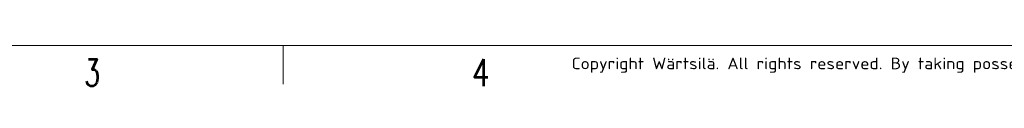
# Model space of a CAD drawing. Header units: inches. Extents: x 0 to 20790, y -12 to 14700.
# Tile 31 of 184: x 3955 to 8404, y -12 to 194. Entities that reach past the tile are written whole.
import ezdxf

# ---------------------------------------------------------------- set-up
doc = ezdxf.new("R2010")
doc.units = ezdxf.units.IN
doc.layers.add('210', color=7, linetype='Continuous', true_color=0xffffff)
doc.styles.add('iso-1', font='isocp.shx')
doc.styles.add('latin_extended', font='simplex.shx')

msp = doc.modelspace()

# ---------------------------------------------------------------- linework, layer by layer
at = {"layer": '210', "color": 7, "linetype": 'Continuous', "lineweight": 18}
for p, q in [((175, 175), (20615, 175)), ((5145, 0), (5145, 175))]:
    msp.add_line(p, q, dxfattribs=at)

# ---------------------------------------------------------------- texts
at = {"layer": '210', "color": 211, "linetype": 'Continuous', "lineweight": 13, "insert": (6448.722, 51.676), "char_height": 52.5, "attachment_point": 7, "line_spacing_factor": 0.963855, "style": 'iso-1'}
msp.add_mtext('\\W1.2083;Copyright Wärtsilä. All rights reserved. By taking possession of the drawing the recipient recognizes and honours these rights. Neither the whole nor any part of this drawing may be used in any way for construction, fabrication, marketing or any other', dxfattribs=at)
at = {"layer": '210', "color": 211, "linetype": 'Continuous', "lineweight": 18, "char_height": 122.5, "attachment_point": 7, "line_spacing_factor": 0.963855, "style": 'latin_extended'}
for s, insert in [('\\W0.6563;3', (4248.412, -9.36)), ('\\W0.7656;4', (5998.412, -9.36))]:
    msp.add_mtext(s, dxfattribs=dict(at, insert=insert))

doc.saveas('drawing.dxf')
